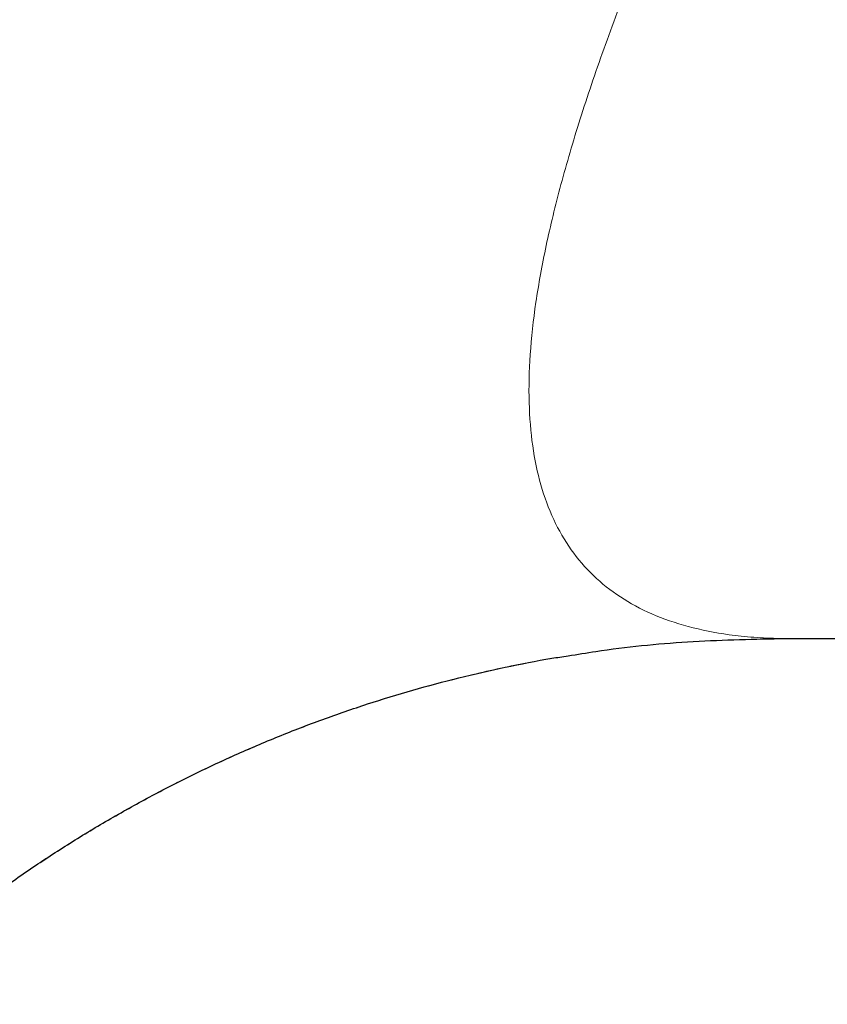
# Model space of a CAD drawing. Header units: millimetres. Extents: x 8 to 424, y 12 to 199.
# Tile 29 of 80: x 58.38 to 58.863, y 167.917 to 168.507. Entities that reach past the tile are written whole.
import ezdxf

# ---------------------------------------------------------------- set-up
doc = ezdxf.new("R2010")
doc.units = ezdxf.units.MM

msp = doc.modelspace()

# ---------------------------------------------------------------- linework, layer by layer
at = {"color": 7, "linetype": 'Continuous', "lineweight": 30}
msp.add_arc((57.86014, 2216.63581), 2048.49992, 270.02726216, 271.09328657, dxfattribs=at)
at = {"color": 252, "linetype": 'Continuous', "lineweight": 0}
for points, knots in [([(58.83846, 168.73787), (58.82936, 168.71934), (58.81116, 168.68227), (58.78694, 168.63002), (58.76503, 168.58022), (58.74569, 168.53311), (58.72892, 168.48862), (58.71476, 168.44677), (58.70324, 168.40756), (58.69439, 168.37099), (58.68825, 168.33706), (58.68597, 168.3162), (58.68461, 168.29622), (58.68417, 168.27711), (58.68628, 168.2511), (58.69117, 168.22773), (58.69885, 168.207), (58.70934, 168.1889), (58.72264, 168.17344), (58.73876, 168.16062), (58.75768, 168.15045), (58.77939, 168.1429), (58.8003, 168.13876), (58.81901, 168.13671), (58.82957, 168.13632), (58.83485, 168.13612)], [0, 0, 0, 0, 0.047362, 0.094723, 0.142085, 0.189447, 0.236808, 0.28417, 0.331532, 0.378893, 0.426255, 0.473617, 0.473631, 0.52099, 0.568349, 0.615708, 0.663067, 0.710425, 0.757818, 0.80521, 0.852602, 0.899995, 0.947387, 0.973694, 1, 1, 1, 1]), ([(58.28528, 167.91733), (58.29631, 167.92742), (58.31839, 167.94763), (58.3507, 167.97322), (58.38113, 167.99516), (58.40943, 168.01377), (58.43857, 168.03122), (58.46823, 168.0473), (58.49828, 168.062), (58.52869, 168.07535), (58.5597, 168.08746), (58.5915, 168.09836), (58.62395, 168.108), (58.65712, 168.11626), (58.68513, 168.12221), (58.70219, 168.12486), (58.70793, 168.12575)], [0, 0, 0, 0, 0.093734, 0.187764, 0.258335, 0.329032, 0.400112, 0.47132, 0.540571, 0.609822, 0.679553, 0.749284, 0.820532, 0.891779, 0.96355, 1, 1, 1, 1])]:
    msp.add_open_spline(points, degree=3, knots=knots, dxfattribs=at)
at = {"color": 7, "linetype": 'Continuous', "lineweight": 30}
for points, knots in [([(58.70793, 168.12575), (58.71349, 168.12668), (58.73718, 168.13062), (58.77953, 168.13491), (58.81638, 168.13572), (58.83485, 168.13612)], [0, 0, 0, 0, 0.132594, 0.565259, 1, 1, 1, 1]), ([(58.28532, 167.91716), (58.28854, 167.92024), (58.29863, 167.9299), (58.31638, 167.94536), (58.33848, 167.96354), (58.36122, 167.98088), (58.38444, 167.99733), (58.40818, 168.01288), (58.43247, 168.02759), (58.45736, 168.04148), (58.48274, 168.05449), (58.50848, 168.06657), (58.53457, 168.07769), (58.56101, 168.08786), (58.58783, 168.09712), (58.61497, 168.10541), (58.64243, 168.11275), (58.6702, 168.11905), (58.69205, 168.12342), (58.70468, 168.12532), (58.70791, 168.12581)], [0, 0, 0, 0, 0.0279297, 0.0876248, 0.1475427, 0.2074207, 0.2669312, 0.3259656, 0.3853414, 0.4449457, 0.5046644, 0.5641908, 0.6231645, 0.6824391, 0.7417874, 0.8010289, 0.8603699, 0.9199527, 0.9795107, 1, 1, 1, 1])]:
    msp.add_open_spline(points, degree=3, knots=knots, dxfattribs=at)

doc.saveas('drawing.dxf')
